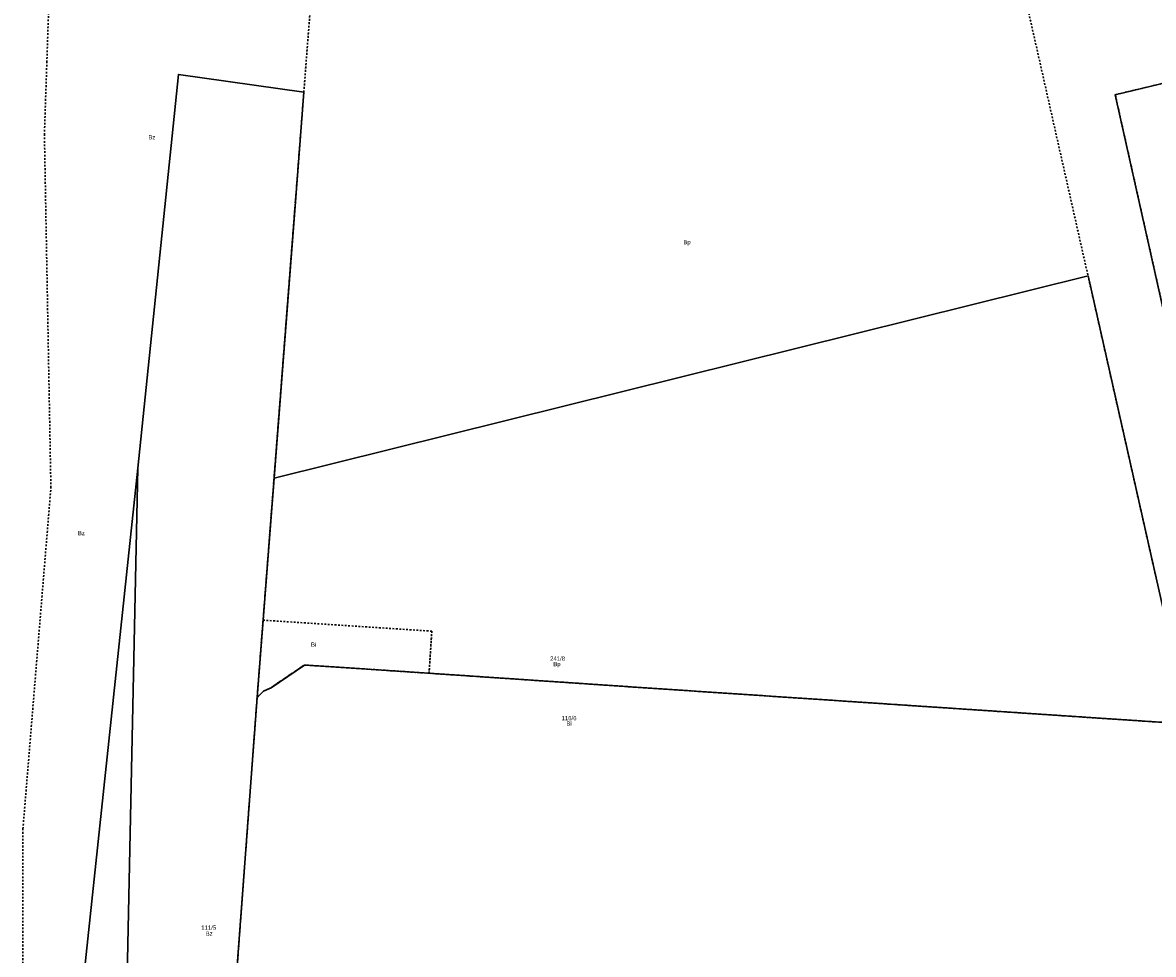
# Model space of a CAD drawing. Header units: metres. Extents: x 6603615 to 6604581, y 5739741 to 5740610.
# Tile 3 of 14: x 6603633 to 6603964, y 5740047 to 5740320. Entities that reach past the tile are written whole.
import ezdxf
from ezdxf.enums import TextEntityAlignment as Align

# ---------------------------------------------------------------- set-up
doc = ezdxf.new("R2010")
doc.units = ezdxf.units.M
doc.linetypes.add('PRZER1-1', pattern=[1, 0.5, -0.5])
doc.layers.add('_działki', color=3, linetype='Continuous', lineweight=40)
for name, color, linetype, lineweight, true_color in [('GESDZI', 7, 'Continuous', 18, 0x008000), ('GESDZI_O', 7, 'Continuous', 18, 0x008000), ('GESUZY', 7, 'Continuous', 18, 0x008000), ('GESUZY_O', 7, 'Continuous', 18, 0x008000)]:
    doc.layers.add(name, color=color, linetype=linetype, lineweight=lineweight, true_color=true_color)
doc.styles.add('Arial', font='arial.ttf')

# ---------------------------------------------------------------- blocks, each defined once
blk = doc.blocks.new('A$C8469fa7e')
at = {"layer": 'GESDZI', "color": 3, "linetype": 'Continuous', "lineweight": 30}
for points in [[(6603973.49, 5740205.31), (6603952.61, 5740298.67), (6603962.72, 5740301.1), (6604005.58, 5740311.43)], [(6603692.92, 5740008.31), (6603701.36, 5740122.17), (6603702.62, 5740123.39), (6603703.24, 5740124.01), (6603705.45, 5740125.02), (6603715.21, 5740131.65), (6603718.41, 5740131.44), (6603733.38, 5740130.47), (6603751.71, 5740129.25), (6603802.42, 5740125.83), (6603812.44, 5740125.15), (6603870.28, 5740121.29), (6603907.39, 5740118.81), (6603945.5, 5740116.26), (6603974.25, 5740114.35)]]:
    blk.add_lwpolyline(points, dxfattribs=at)
for points in [[(6603689.43, 5739839.59), (6603662.61, 5740008.03), (6603666.44, 5740189.31), (6603678.31, 5740304.6), (6603715.04, 5740299.44), (6603712.47, 5740266.08), (6603706.32, 5740186.39), (6603701.36, 5740122.17), (6603692.92, 5740008.31), (6603701.42, 5739966.51), (6603701.39, 5739966.18)], [(6603701.36, 5740122.17), (6603706.32, 5740186.39), (6603944.66, 5740245.6), (6603964.59, 5740157.18), (6603974.25, 5740114.35), (6603945.5, 5740116.26), (6603907.39, 5740118.81), (6603870.28, 5740121.29), (6603812.44, 5740125.15), (6603802.42, 5740125.83), (6603751.71, 5740129.25), (6603733.38, 5740130.47), (6603718.41, 5740131.44), (6603715.21, 5740131.65), (6603705.45, 5740125.02), (6603703.24, 5740124.01), (6603702.62, 5740123.39)], [(6603660.16, 5739837.52), (6603657.02, 5739841.21), (6603657.4, 5739868.36), (6603657.71, 5739891.25), (6603666.54, 5739940.48), (6603644.71, 5739984.42), (6603666.44, 5740189.31), (6603662.61, 5740008.03), (6603689.43, 5739839.59), (6603690.14, 5739835.1), (6603688.98, 5739835.2)]]:
    blk.add_lwpolyline(points, close=True, dxfattribs=at)
at = {"layer": 'GESUZY', "color": 3, "linetype": 'PRZER1-1', "lineweight": 30}
for points in [[(6603974.25, 5740114.35), (6603945.5, 5740116.26), (6603907.39, 5740118.81), (6603870.28, 5740121.29), (6603812.44, 5740125.15), (6603802.42, 5740125.83), (6603751.71, 5740129.25), (6603752.5, 5740141.56), (6603703.11, 5740144.81), (6603706.32, 5740186.39), (6603712.47, 5740266.08), (6603715.04, 5740299.44), (6603718.38, 5740342.76)], [(6603914.34, 5740380.11), (6603927.97, 5740319.62), (6603944.66, 5740245.6), (6603964.59, 5740157.18)], [(6603718.38, 5740342.76), (6603715.04, 5740299.44), (6603712.47, 5740266.08), (6603706.32, 5740186.39), (6603703.11, 5740144.81), (6603701.36, 5740122.17), (6603692.92, 5740008.31), (6603701.42, 5739966.51), (6603701.39, 5739966.18), (6603689.43, 5739839.59), (6603690.14, 5739835.1), (6603688.98, 5739835.2), (6603685.42, 5739807.77), (6603660.16, 5739837.52), (6603657.02, 5739841.21), (6603641.55, 5739955.4), (6603634.95, 5740004.07), (6603632.7, 5740030.27), (6603632.8, 5740083.7), (6603640.98, 5740183.63), (6603639.08, 5740286.93), (6603639.79, 5740308.17), (6603640.8, 5740337.88)], [(6603973.49, 5740205.31), (6603952.61, 5740298.67), (6603962.72, 5740301.1), (6604005.58, 5740311.43)], [(6603692.92, 5740008.31), (6603701.36, 5740122.17), (6603702.62, 5740123.39), (6603703.24, 5740124.01), (6603705.45, 5740125.02), (6603715.21, 5740131.65), (6603718.41, 5740131.44), (6603733.38, 5740130.47), (6603751.71, 5740129.25), (6603802.42, 5740125.83), (6603812.44, 5740125.15), (6603870.28, 5740121.29), (6603907.39, 5740118.81), (6603945.5, 5740116.26), (6603974.25, 5740114.35)]]:
    blk.add_lwpolyline(points, dxfattribs=at)
blk.add_lwpolyline([(6603701.36, 5740122.17), (6603703.11, 5740144.81), (6603752.5, 5740141.56), (6603751.71, 5740129.25), (6603733.38, 5740130.47), (6603718.41, 5740131.44), (6603715.21, 5740131.65), (6603705.45, 5740125.02), (6603703.24, 5740124.01), (6603702.62, 5740123.39)], close=True, dxfattribs=at)
at = {"layer": 'GESDZI_O', "color": 3, "linetype": 'Continuous', "lineweight": 30, "style": 'Arial'}
for s, p in [('241/8', (6603789.34, 5740132.93)), ('116/6', (6603792.69, 5740115.48)), ('111/5', (6603687.19, 5740054.14))]:
    blk.add_text(s, height=1.25, rotation=360, dxfattribs=at).set_placement(p, align=Align.CENTER)
at = {"layer": 'GESUZY_O', "color": 3, "linetype": 'Continuous', "lineweight": 30, "style": 'Arial'}
for s, p in [('Bz', (6603670.55, 5740285.59)), ('Bp', (6603827.23, 5740254.88)), ('Bz', (6603649.9, 5740169.67)), ('Bi', (6603717.91, 5740137.03)), ('Bp', (6603789.15, 5740131.32)), ('Bi', (6603792.68, 5740113.91)), ('Bz', (6603687.32, 5740052.37))]:
    blk.add_text(s, height=1.25, rotation=360, dxfattribs=at).set_placement(p, align=Align.CENTER)

msp = doc.modelspace()

# ---------------------------------------------------------------- block references
at = {"layer": '_działki', "color": 1}
msp.add_blockref('A$C8469fa7e', (0, 0), dxfattribs=at)

doc.saveas('drawing.dxf')
